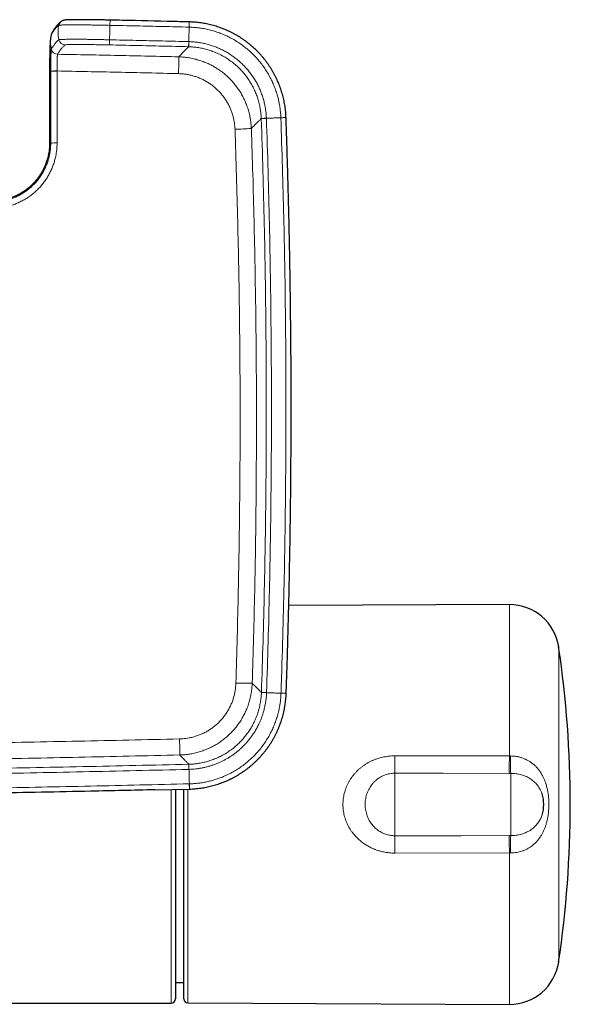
# Model space of a CAD drawing. Header units: millimetres. Extents: x 8 to 1132, y 12 to 2282.
# Tile 18 of 53: x 705 to 772, y 979 to 1098. Entities that reach past the tile are written whole.
import ezdxf

# ---------------------------------------------------------------- set-up
doc = ezdxf.new("R2010")
doc.units = ezdxf.units.MM

msp = doc.modelspace()

# ---------------------------------------------------------------- linework, layer by layer
at = {"color": 8, "linetype": 'Continuous', "lineweight": 0}
for p, q in [((710.65, 1097.16), (710.65, 1097.16)), ((716.3, 1097.11), (716.31, 1097.74)), ((725.87, 1096.89), (725.88, 1097.52)), ((716.25, 1094.74), (716.26, 1095.36)), ((725.81, 1094.52), (725.82, 1095.14)), ((709.99, 1093.61), (709.99, 1093.61)), ((725.82, 1094.52), (725.81, 1094.52)), ((709.91, 1091.6), (709.91, 1091.59)), ((734.59, 1085.84), (735.21, 1085.86)), ((734.59, 1085.84), (734.59, 1085.85)), ((736.96, 1085.93), (737.58, 1085.95)), ((764.57, 1008.73), (764.57, 1027.04)), ((770.53, 1021.92), (770.53, 983.81)), ((734.61, 1016.42), (735.23, 1016.39)), ((734.61, 1016.41), (734.61, 1016.42)), ((736.98, 1016.33), (737.6, 1016.31)), ((725.83, 1007.73), (725.85, 1007.11)), ((725.83, 1007.73), (725.84, 1007.73)), ((750.75, 1008.75), (764.57, 1008.73)), ((764.57, 1008.73), (764.69, 1008.73)), ((750.73, 1006.64), (750.73, 999.09)), ((764.73, 1006.63), (764.56, 1006.63)), ((764.73, 1006.63), (764.73, 999.1)), ((725.89, 1005.36), (725.9, 1004.73)), ((725.73, 1004.73), (725.73, 978.86)), ((764.56, 999.1), (764.73, 999.1)), ((764.57, 997), (750.75, 996.98)), ((764.69, 997), (764.57, 997)), ((764.57, 978.69), (764.57, 997))]:
    msp.add_line(p, q, dxfattribs=at)
at = {"color": 7, "linetype": 'Continuous', "lineweight": 30}
for p, q in [((725.89, 1097.52), (725.88, 1097.52)), ((709.19, 1095.92), (709.19, 1095.89)), ((709.28, 1096.18), (709.29, 1096.18)), ((709.29, 1096.2), (709.3, 1096.21)), ((709, 1091.57), (709.01, 1082.85)), ((737.58, 1085.95), (737.58, 1085.96)), ((764.57, 1027.04), (737.91, 1026.92)), ((737.6, 1016.3), (737.6, 1016.31)), ((721.72, 1004.63), (725.9, 1004.73)), ((725.23, 1002.87), (725.23, 1004.72)), ((725.9, 1004.73), (725.91, 1004.73)), ((725.23, 979.36), (725.23, 1002.87)), ((724.21, 981.35), (725.23, 981.35)), ((640.59, 978.85), (723.71, 978.85)), ((725.73, 978.86), (764.57, 978.69))]:
    msp.add_line(p, q, dxfattribs=at)
at = {"color": 7, "linetype": 'Continuous', "lineweight": 30, "flags": 128}
msp.add_lwpolyline([(710.43, 1097.59), (710.44, 1097.6), (710.53, 1097.65)], dxfattribs=at)
at = {"color": 8, "linetype": 'Continuous', "lineweight": 0, "flags": 128}
for points in [[(725.88, 1096.89), (725.88, 1096.99), (725.88, 1097.08), (725.88, 1097.17), (725.89, 1097.25), (725.89, 1097.32), (725.89, 1097.38), (725.89, 1097.43), (725.89, 1097.47), (725.89, 1097.5), (725.89, 1097.52), (725.89, 1097.52)], [(725.82, 1094.52), (725.82, 1094.53), (725.82, 1094.55), (725.82, 1094.58), (725.82, 1094.62), (725.82, 1094.67), (725.82, 1094.73), (725.83, 1094.8), (725.83, 1094.88), (725.83, 1094.96), (725.83, 1095.05), (725.84, 1095.14)], [(734.59, 1085.85), (734.59, 1085.85), (734.61, 1085.85), (734.64, 1085.85), (734.68, 1085.86), (734.73, 1085.86), (734.8, 1085.86), (734.87, 1085.86), (734.94, 1085.87), (735.03, 1085.87), (735.11, 1085.87), (735.21, 1085.88)], [(736.96, 1085.94), (737.05, 1085.94), (737.14, 1085.94), (737.23, 1085.95), (737.31, 1085.95), (737.38, 1085.95), (737.44, 1085.95), (737.49, 1085.96), (737.53, 1085.96), (737.56, 1085.96), (737.58, 1085.96), (737.58, 1085.96)], [(734.61, 1016.41), (734.61, 1016.41), (734.63, 1016.41), (734.66, 1016.4), (734.7, 1016.4), (734.76, 1016.4), (734.82, 1016.4), (734.89, 1016.4), (734.96, 1016.39), (735.05, 1016.39), (735.14, 1016.39), (735.23, 1016.38)], [(736.98, 1016.32), (737.07, 1016.32), (737.16, 1016.32), (737.25, 1016.31), (737.33, 1016.31), (737.4, 1016.31), (737.46, 1016.31), (737.51, 1016.3), (737.55, 1016.3), (737.58, 1016.3), (737.6, 1016.3), (737.6, 1016.3)], [(725.84, 1007.73), (725.84, 1007.72), (725.84, 1007.7), (725.84, 1007.67), (725.84, 1007.63), (725.84, 1007.58), (725.85, 1007.52), (725.85, 1007.45), (725.85, 1007.37), (725.85, 1007.29), (725.85, 1007.2), (725.86, 1007.11)], [(764.56, 1006.63), (756.56, 1006.64), (750.73, 1006.64)], [(725.9, 1005.36), (725.9, 1005.26), (725.9, 1005.17), (725.91, 1005.09), (725.91, 1005.01), (725.91, 1004.94), (725.91, 1004.87), (725.91, 1004.82), (725.91, 1004.78), (725.91, 1004.75), (725.91, 1004.74), (725.91, 1004.73)], [(750.73, 999.09), (758.73, 999.09), (764.56, 999.1)]]:
    msp.add_lwpolyline(points, dxfattribs=at)
at = {"color": 8, "linetype": 'Continuous', "lineweight": 0}
for centre, radius, start, end in [((710.9, 1096.94), 0.799, 125.9707, 167.622), ((709.99, 1095.81), 0.796, 150.8988, 167.6809), ((709.99, 1095.81), 0.795, 152.6547, 167.6898), ((710.91, 1095.54), 0.8, 192.8841, 268.7588), ((710, 1094.42), 0.801, 193.0223, 268.7229), ((710, 1094.41), 0.801, 193.0679, 268.7233), ((673.21, 1092.94), 51.41, 358.1362, 0.3994), ((709.75, 1066.4), 25.19, 89.6344, 91.3741), ((709.78, 1073.66), 17.92, 89.5812, 92.027), ((730.79, 1115.11), 30.58, 271.1717, 274.8714), ((709.78, 1065.9), 16.98, 89.5579, 92.1398), ((732.69, 1039.89), 22.37, 267.0222, 272.074), ((670.75, 1009.1), 53.99, 359.7349, 1.7975), ((534.22, 1009.04), 216.53, 359.3651, 359.9215), ((544.28, 1009.05), 220.29, 359.3696, 359.915), ((827.08, 1009.05), 62.39, 180.3001, 182.2264), ((534.21, 996.69), 216.54, 0.0785, 0.6349), ((544.28, 996.68), 220.29, 0.085, 0.6304), ((827.08, 996.68), 62.39, 177.7736, 179.6998)]:
    msp.add_arc(centre, radius, start, end, dxfattribs=at)
at = {"color": 7, "linetype": 'Continuous', "lineweight": 30}
for centre, radius, start, end in [((764.6, 1021.04), 6, 8.4268, 90.25), ((641.93, 1002.87), 130, 351.5732, 8.4268), ((764.73, 1002.87), 4, 341.2962, 18.6671), ((764.6, 984.69), 6, 269.75, 351.5732), ((723.71, 979.35), 0.5, 269.9906, 359.9888), ((725.73, 979.36), 0.5, 180, 269.75)]:
    msp.add_arc(centre, radius, start, end, dxfattribs=at)
at = {"color": 8, "linetype": 'Continuous', "lineweight": 0}
for points, knots in [([(710.12, 1097.11), (710.08, 1097.09), (710.01, 1097.03), (709.9, 1096.93), (709.78, 1096.81), (709.67, 1096.68), (709.56, 1096.53), (709.45, 1096.37), (709.33, 1096.19), (709.25, 1096.05), (709.21, 1095.98)], [0, 0, 0, 0, 0.123227, 0.246457, 0.369685, 0.492915, 0.616152, 0.739393, 0.869695, 1, 1, 1, 1]), ([(710.12, 1097.11), (710.1, 1097.01), (710.06, 1096.79), (710.03, 1096.46), (710.02, 1096.11), (710.05, 1095.74), (710.1, 1095.49), (710.13, 1095.36)], [0, 0, 0, 0, 0.1859693, 0.3729716, 0.5603762, 0.7808695, 1, 1, 1, 1]), ([(710.65, 1097.16), (710.65, 1097.16), (710.59, 1097.16), (710.47, 1097.15), (710.33, 1097.14), (710.23, 1097.14), (710.16, 1097.13), (710.13, 1097.12), (710.12, 1097.12), (710.12, 1097.11), (710.12, 1097.11)], [0, 0, 0, 0, 0.000025, 0.193254, 0.387565, 0.585216, 0.784003, 0.891895, 0.999975, 1, 1, 1, 1]), ([(716.3, 1097.11), (716.3, 1097.11), (716.16, 1097.12), (715.88, 1097.12), (715.44, 1097.13), (714.97, 1097.14), (714.56, 1097.14), (714.24, 1097.15), (713.99, 1097.15), (713.75, 1097.16), (713.46, 1097.16), (713.11, 1097.16), (712.72, 1097.17), (712.35, 1097.17), (712, 1097.17), (711.68, 1097.17), (711.38, 1097.17), (711.11, 1097.17), (710.91, 1097.16), (710.76, 1097.16), (710.68, 1097.16), (710.65, 1097.16), (710.65, 1097.16)], [0, 0, 0, 0, 0.000008, 0.058269, 0.116813, 0.187678, 0.259014, 0.295381, 0.33181, 0.368421, 0.405094, 0.469632, 0.534518, 0.600528, 0.666944, 0.731301, 0.796022, 0.861847, 0.928044, 0.963988, 0.999996, 1, 1, 1, 1]), ([(716.3, 1097.11), (716.3, 1097.01), (716.29, 1096.79), (716.28, 1096.46), (716.28, 1096.11), (716.27, 1095.74), (716.26, 1095.49), (716.26, 1095.36)], [0, 0, 0, 0, 0.185959, 0.372956, 0.56036, 0.780858, 1, 1, 1, 1]), ([(725.87, 1096.89), (724.81, 1096.92), (722.69, 1096.97), (719.5, 1097.04), (717.37, 1097.09), (716.3, 1097.11)], [0, 0, 0, 0, 0.331309, 0.665655, 1, 1, 1, 1]), ([(709.21, 1095.98), (709.19, 1095.87), (709.15, 1095.66), (709.12, 1095.33), (709.12, 1094.98), (709.15, 1094.61), (709.2, 1094.36), (709.22, 1094.23)], [0, 0, 0, 0, 0.185973, 0.372978, 0.560383, 0.780874, 1, 1, 1, 1]), ([(709.21, 1095.98), (709.21, 1095.98), (709.21, 1095.97), (709.2, 1095.96), (709.2, 1095.93), (709.19, 1095.92)], [0, 0, 0, 0, 0.000129, 0.703126, 1, 1, 1, 1]), ([(709.21, 1095.98), (709.21, 1095.98), (709.21, 1095.98), (709.21, 1095.98), (709.21, 1095.98)], [0, 0, 0, 0, 0.997687, 1, 1, 1, 1]), ([(725.88, 1096.89), (725.88, 1096.79), (725.87, 1096.57), (725.86, 1096.24), (725.85, 1095.89), (725.84, 1095.52), (725.84, 1095.27), (725.84, 1095.14)], [0, 0, 0, 0, 0.185959, 0.372956, 0.56036, 0.780858, 1, 1, 1, 1]), ([(725.88, 1096.89), (725.88, 1096.89), (725.87, 1096.89), (725.87, 1096.89), (725.87, 1096.89)], [0, 0, 0, 0, 0.006042, 1, 1, 1, 1]), ([(736.96, 1085.94), (736.96, 1085.94), (736.95, 1086.12), (736.93, 1086.5), (736.86, 1087.06), (736.77, 1087.62), (736.66, 1088.17), (736.51, 1088.73), (736.32, 1089.32), (736.09, 1089.91), (735.83, 1090.5), (735.53, 1091.06), (735.2, 1091.61), (734.85, 1092.14), (734.46, 1092.66), (734.04, 1093.15), (733.59, 1093.61), (733.12, 1094.06), (732.62, 1094.47), (732.09, 1094.86), (731.55, 1095.22), (730.99, 1095.54), (730.41, 1095.83), (729.83, 1096.09), (729.23, 1096.31), (728.61, 1096.49), (727.99, 1096.65), (727.41, 1096.76), (726.87, 1096.83), (726.38, 1096.87), (726.04, 1096.89), (725.88, 1096.89), (725.88, 1096.89)], [0, 0, 0, 0, 0.000003, 0.032762, 0.065582, 0.098421, 0.13124, 0.163999, 0.201102, 0.238321, 0.275599, 0.312878, 0.350098, 0.3872, 0.424726, 0.462281, 0.499807, 0.537694, 0.575675, 0.613687, 0.651667, 0.689554, 0.726697, 0.763956, 0.801275, 0.838593, 0.875851, 0.912993, 0.941989, 0.971, 0.999997, 1, 1, 1, 1]), ([(709.22, 1094.23), (709.26, 1094.3), (709.33, 1094.43), (709.45, 1094.61), (709.56, 1094.77), (709.67, 1094.91), (709.78, 1095.05), (709.89, 1095.17), (710.01, 1095.28), (710.09, 1095.33), (710.13, 1095.36)], [0, 0, 0, 0, 0.123482, 0.246967, 0.370451, 0.493934, 0.617428, 0.740922, 0.87046, 1, 1, 1, 1]), ([(710.89, 1094.74), (710.85, 1094.71), (710.77, 1094.65), (710.66, 1094.55), (710.54, 1094.43), (710.43, 1094.29), (710.32, 1094.15), (710.21, 1093.98), (710.1, 1093.81), (710.02, 1093.68), (709.99, 1093.61)], [0, 0, 0, 0, 0.129537, 0.259078, 0.382562, 0.506045, 0.629539, 0.753033, 0.876515, 1, 1, 1, 1]), ([(710.13, 1095.36), (710.13, 1095.36), (710.13, 1095.37), (710.15, 1095.38), (710.22, 1095.39), (710.33, 1095.39), (710.46, 1095.4), (710.62, 1095.41), (710.79, 1095.41), (710.99, 1095.42), (711.22, 1095.42), (711.47, 1095.42), (711.74, 1095.42), (712.03, 1095.42), (712.34, 1095.42), (712.67, 1095.42), (713.04, 1095.42), (713.46, 1095.42), (713.92, 1095.41), (714.39, 1095.4), (714.86, 1095.39), (715.33, 1095.39), (715.8, 1095.37), (716.11, 1095.37), (716.26, 1095.36), (716.26, 1095.36)], [0, 0, 0, 0, 0.000006, 0.049293, 0.098723, 0.148152, 0.197439, 0.241257, 0.285223, 0.329243, 0.373214, 0.417034, 0.460992, 0.505105, 0.549271, 0.593385, 0.637344, 0.690919, 0.74467, 0.798421, 0.851997, 0.901308, 0.950689, 0.999994, 1, 1, 1, 1]), ([(716.25, 1094.74), (716.11, 1094.75), (715.84, 1094.75), (715.44, 1094.76), (715.03, 1094.77), (714.62, 1094.77), (714.2, 1094.78), (713.8, 1094.78), (713.41, 1094.79), (713.03, 1094.79), (712.68, 1094.79), (712.36, 1094.79), (712.06, 1094.79), (711.79, 1094.79), (711.56, 1094.79), (711.35, 1094.78), (711.19, 1094.78), (711.06, 1094.77), (710.97, 1094.76), (710.91, 1094.75), (710.9, 1094.75), (710.89, 1094.74)], [0, 0, 0, 0, 0.049214, 0.098506, 0.14773, 0.201515, 0.255474, 0.309432, 0.363217, 0.41807, 0.473126, 0.528182, 0.583034, 0.637832, 0.692825, 0.747811, 0.8026, 0.85188, 0.901302, 0.950722, 1, 1, 1, 1]), ([(725.81, 1094.52), (724.75, 1094.55), (722.63, 1094.6), (719.45, 1094.67), (717.31, 1094.72), (716.25, 1094.74)], [0, 0, 0, 0, 0.331044, 0.665522, 1, 1, 1, 1]), ([(716.26, 1095.36), (717.33, 1095.34), (719.46, 1095.29), (722.65, 1095.22), (724.77, 1095.17), (725.82, 1095.14)], [0, 0, 0, 0, 0.334478, 0.668956, 1, 1, 1, 1]), ([(725.82, 1095.14), (725.83, 1095.14), (725.83, 1095.14), (725.84, 1095.14), (725.84, 1095.14)], [0, 0, 0, 0, 0.994255, 1, 1, 1, 1]), ([(725.84, 1095.14), (725.84, 1095.14), (726.01, 1095.14), (726.35, 1095.12), (726.87, 1095.06), (727.39, 1094.98), (727.91, 1094.87), (728.42, 1094.72), (728.93, 1094.55), (729.42, 1094.36), (729.91, 1094.13), (730.38, 1093.88), (730.85, 1093.59), (731.3, 1093.28), (731.73, 1092.94), (732.13, 1092.59), (732.51, 1092.22), (732.88, 1091.82), (733.22, 1091.4), (733.54, 1090.95), (733.84, 1090.5), (734.1, 1090.03), (734.34, 1089.55), (734.55, 1089.05), (734.73, 1088.54), (734.89, 1088.02), (735.01, 1087.53), (735.09, 1087.09), (735.14, 1086.68), (735.19, 1086.28), (735.2, 1086.01), (735.21, 1085.88), (735.21, 1085.88)], [0, 0, 0, 0, 0.000004, 0.035804, 0.071633, 0.107438, 0.144203, 0.180994, 0.217756, 0.254475, 0.291226, 0.327951, 0.365756, 0.403594, 0.441401, 0.478111, 0.51485, 0.551559, 0.589338, 0.627146, 0.664921, 0.70163, 0.738366, 0.775071, 0.812836, 0.850629, 0.888389, 0.916195, 0.944002, 0.971999, 0.999996, 1, 1, 1, 1]), ([(709.14, 1091.59), (709.14, 1091.59), (709.14, 1091.67), (709.14, 1091.83), (709.15, 1092.07), (709.16, 1092.3), (709.16, 1092.53), (709.16, 1092.74), (709.16, 1092.93), (709.16, 1093.12), (709.16, 1093.3), (709.17, 1093.46), (709.18, 1093.61), (709.18, 1093.74), (709.19, 1093.87), (709.19, 1093.97), (709.2, 1094.06), (709.21, 1094.13), (709.21, 1094.18), (709.22, 1094.22), (709.22, 1094.23), (709.22, 1094.23), (709.22, 1094.23)], [0, 0, 0, 0, 0.000015, 0.060518, 0.121034, 0.183882, 0.246753, 0.301367, 0.355969, 0.411967, 0.467953, 0.522871, 0.577807, 0.6343, 0.690783, 0.745813, 0.800842, 0.857591, 0.91435, 0.957065, 0.999985, 1, 1, 1, 1]), ([(709.22, 1094.23), (709.22, 1094.23), (709.22, 1094.23), (709.22, 1094.23), (709.22, 1094.23)], [0, 0, 0, 0, 0.002183, 1, 1, 1, 1]), ([(709.99, 1093.61), (709.98, 1093.6), (709.98, 1093.59), (709.97, 1093.53), (709.95, 1093.45), (709.94, 1093.34), (709.94, 1093.22), (709.93, 1093.07), (709.92, 1092.91), (709.92, 1092.73), (709.92, 1092.53), (709.92, 1092.32), (709.91, 1092.09), (709.91, 1091.84), (709.91, 1091.68), (709.91, 1091.6)], [0, 0, 0, 0, 0.0841349, 0.158435, 0.2329712, 0.3072637, 0.3815342, 0.456041, 0.5303047, 0.6044792, 0.6788956, 0.7530753, 0.8352806, 0.9178075, 1, 1, 1, 1]), ([(709.99, 1093.61), (712.42, 1093.57), (717.3, 1093.47), (722.18, 1093.36), (724.61, 1093.3)], [0, 0, 0, 0, 0.499999, 1, 1, 1, 1]), ([(724.61, 1093.3), (724.68, 1093.37), (724.82, 1093.51), (725, 1093.69), (725.17, 1093.87), (725.33, 1094.03), (725.48, 1094.18), (725.61, 1094.32), (725.73, 1094.44), (725.78, 1094.49), (725.81, 1094.52)], [0, 0, 0, 0, 0.112442, 0.224884, 0.337347, 0.44981, 0.587338, 0.724867, 0.862433, 1, 1, 1, 1]), ([(734.59, 1085.85), (734.58, 1086.02), (734.56, 1086.36), (734.5, 1086.86), (734.4, 1087.39), (734.27, 1087.95), (734.08, 1088.53), (733.86, 1089.09), (733.6, 1089.64), (733.31, 1090.17), (732.98, 1090.68), (732.61, 1091.17), (732.22, 1091.63), (731.79, 1092.06), (731.34, 1092.46), (730.85, 1092.83), (730.35, 1093.17), (729.82, 1093.48), (729.28, 1093.74), (728.72, 1093.97), (728.15, 1094.16), (727.58, 1094.31), (727, 1094.42), (726.41, 1094.5), (726.02, 1094.51), (725.82, 1094.52)], [0, 0, 0, 0, 0.037207, 0.074442, 0.111649, 0.15624, 0.200982, 0.245777, 0.29052, 0.33511, 0.379701, 0.424445, 0.46924, 0.513983, 0.558574, 0.603185, 0.647948, 0.692763, 0.737527, 0.782138, 0.825616, 0.869235, 0.912902, 0.956522, 1, 1, 1, 1]), ([(724.61, 1093.3), (724.82, 1093.29), (725.22, 1093.27), (725.82, 1093.2), (726.42, 1093.08), (727.01, 1092.92), (727.55, 1092.74), (728.05, 1092.53), (728.51, 1092.32), (728.95, 1092.07), (729.38, 1091.8), (729.8, 1091.51), (730.22, 1091.18), (730.65, 1090.79), (731.07, 1090.36), (731.46, 1089.89), (731.82, 1089.4), (732.15, 1088.89), (732.44, 1088.36), (732.69, 1087.81), (732.91, 1087.25), (733.09, 1086.67), (733.22, 1086.12), (733.31, 1085.6), (733.36, 1085.12), (733.38, 1084.8), (733.39, 1084.64)], [0, 0, 0, 0, 0.044608, 0.089368, 0.13418, 0.178939, 0.223547, 0.260729, 0.298029, 0.335389, 0.372749, 0.410049, 0.447231, 0.49177, 0.536461, 0.581203, 0.625894, 0.670433, 0.714877, 0.759473, 0.804121, 0.848717, 0.893162, 0.928766, 0.964396, 1, 1, 1, 1]), ([(709, 1091.57), (709.01, 1091.57), (709.01, 1091.58), (709.05, 1091.58), (709.11, 1091.59), (709.14, 1091.59)], [0, 0, 0, 0, 0.264608, 0.633488, 1, 1, 1, 1]), ([(709.14, 1091.57), (709.14, 1091.58), (709.14, 1091.58), (709.14, 1091.59), (709.14, 1091.59)], [0, 0, 0, 0, 0.9957203, 1, 1, 1, 1]), ([(709.15, 1082.87), (709.15, 1083.94), (709.15, 1086.07), (709.14, 1088.97), (709.14, 1090.81), (709.14, 1091.57)], [0, 0, 0, 0, 0.367599, 0.735198, 1, 1, 1, 1]), ([(709.91, 1091.59), (709.91, 1090.52), (709.91, 1088.68), (709.91, 1085.78), (709.91, 1083.95), (709.91, 1082.88)], [0, 0, 0, 0, 0.367627, 0.632401, 1, 1, 1, 1]), ([(724.59, 1091.27), (722.14, 1091.33), (717.25, 1091.44), (712.35, 1091.54), (709.91, 1091.59)], [0, 0, 0, 0, 0.4999991, 1, 1, 1, 1]), ([(731.42, 1084.53), (731.41, 1084.66), (731.4, 1084.91), (731.35, 1085.28), (731.28, 1085.69), (731.18, 1086.11), (731.05, 1086.56), (730.88, 1087), (730.68, 1087.43), (730.45, 1087.85), (730.2, 1088.24), (729.92, 1088.62), (729.61, 1088.98), (729.28, 1089.32), (728.93, 1089.64), (728.56, 1089.93), (728.17, 1090.2), (727.76, 1090.43), (727.34, 1090.65), (726.9, 1090.83), (726.45, 1090.98), (725.99, 1091.1), (725.53, 1091.19), (725.06, 1091.25), (724.75, 1091.26), (724.59, 1091.27)], [0, 0, 0, 0, 0.035603, 0.071231, 0.106834, 0.151269, 0.195856, 0.240494, 0.28508, 0.329514, 0.374043, 0.418723, 0.463456, 0.508137, 0.552666, 0.597299, 0.642086, 0.686926, 0.731713, 0.776347, 0.820976, 0.865757, 0.910589, 0.955371, 1, 1, 1, 1]), ([(734.59, 1085.84), (734.56, 1085.82), (734.5, 1085.76), (734.39, 1085.64), (734.25, 1085.51), (734.1, 1085.35), (733.94, 1085.19), (733.77, 1085.02), (733.59, 1084.84), (733.46, 1084.71), (733.39, 1084.64)], [0, 0, 0, 0, 0.138413, 0.276826, 0.415278, 0.553729, 0.665287, 0.776844, 0.888422, 1, 1, 1, 1]), ([(734.61, 1016.42), (734.67, 1018.47), (734.81, 1022.58), (734.96, 1028.76), (735.08, 1034.93), (735.16, 1041.17), (735.2, 1047.49), (735.2, 1053.88), (735.16, 1060.28), (735.08, 1066.67), (734.96, 1073.06), (734.8, 1079.45), (734.66, 1083.71), (734.59, 1085.84)], [0, 0, 0, 0, 0.088879, 0.177758, 0.26665, 0.355542, 0.447602, 0.539665, 0.631726, 0.723788, 0.815864, 0.907941, 1, 1, 1, 1]), ([(736.96, 1085.94), (736.85, 1085.93), (736.63, 1085.93), (736.31, 1085.91), (735.96, 1085.9), (735.59, 1085.89), (735.33, 1085.88), (735.21, 1085.88)], [0, 0, 0, 0, 0.1859594, 0.3729561, 0.5603598, 0.780858, 1, 1, 1, 1]), ([(735.21, 1085.88), (735.21, 1085.88), (735.21, 1085.87), (735.21, 1085.87), (735.21, 1085.86)], [0, 0, 0, 0, 0.005703, 1, 1, 1, 1]), ([(735.21, 1085.86), (735.28, 1083.73), (735.42, 1079.47), (735.58, 1073.08), (735.7, 1066.68), (735.78, 1060.28), (735.82, 1053.89), (735.82, 1047.49), (735.78, 1041.17), (735.7, 1034.92), (735.58, 1028.74), (735.43, 1022.57), (735.3, 1018.45), (735.23, 1016.39)], [0, 0, 0, 0, 0.092059, 0.184119, 0.276182, 0.368257, 0.460335, 0.552395, 0.644458, 0.733335, 0.822215, 0.911106, 1, 1, 1, 1]), ([(736.96, 1085.93), (736.96, 1085.93), (736.96, 1085.93), (736.96, 1085.94), (736.96, 1085.94)], [0, 0, 0, 0, 0.99401, 1, 1, 1, 1]), ([(736.98, 1016.33), (737.01, 1017.27), (737.11, 1020.34), (737.26, 1025.53), (737.4, 1031.93), (737.5, 1038.33), (737.56, 1044.73), (737.58, 1050.9), (737.56, 1056.83), (737.51, 1062.52), (737.43, 1068.22), (737.31, 1074.02), (737.16, 1079.92), (737.02, 1083.93), (736.96, 1085.93)], [0, 0, 0, 0, 0.040319, 0.132247, 0.22418, 0.316124, 0.408071, 0.5, 0.581851, 0.663705, 0.745545, 0.827388, 0.913693, 1, 1, 1, 1]), ([(731.52, 1017.55), (731.58, 1019.41), (731.69, 1023.13), (731.82, 1028.7), (731.92, 1034.28), (731.99, 1039.86), (732.03, 1045.44), (732.04, 1051.02), (732.01, 1056.6), (731.96, 1062.18), (731.87, 1067.77), (731.75, 1073.36), (731.6, 1078.95), (731.48, 1082.67), (731.42, 1084.53)], [0, 0, 0, 0, 0.083277, 0.166555, 0.249833, 0.333109, 0.416413, 0.499716, 0.582968, 0.666219, 0.749663, 0.833109, 0.916555, 1, 1, 1, 1]), ([(733.39, 1084.64), (733.45, 1082.78), (733.58, 1079.05), (733.72, 1073.46), (733.84, 1067.88), (733.93, 1062.29), (733.99, 1056.7), (734.01, 1051.11), (734, 1045.52), (733.97, 1039.92), (733.9, 1034.33), (733.8, 1028.73), (733.67, 1023.13), (733.55, 1019.4), (733.5, 1017.53)], [0, 0, 0, 0, 0.083277, 0.166555, 0.249833, 0.333109, 0.416413, 0.499716, 0.582968, 0.666219, 0.749663, 0.833109, 0.916555, 1, 1, 1, 1]), ([(709.91, 1082.88), (709.91, 1082.74), (709.91, 1082.44), (709.87, 1082), (709.81, 1081.57), (709.72, 1081.1), (709.59, 1080.62), (709.42, 1080.11), (709.22, 1079.62), (708.98, 1079.14), (708.71, 1078.67), (708.41, 1078.23), (708.08, 1077.81), (707.73, 1077.41), (707.35, 1077.03), (706.94, 1076.68), (706.51, 1076.36), (706.06, 1076.07), (705.59, 1075.82), (705.11, 1075.59), (704.61, 1075.39), (704.1, 1075.23), (703.58, 1075.11), (703.05, 1075.02), (702.52, 1074.96), (702.16, 1074.96), (701.99, 1074.95)], [0, 0, 0, 0, 0.035312, 0.070679, 0.106046, 0.141358, 0.184169, 0.227126, 0.270132, 0.313087, 0.355897, 0.398761, 0.441772, 0.484833, 0.527842, 0.570705, 0.613546, 0.656534, 0.69957, 0.742554, 0.785393, 0.828217, 0.871187, 0.914207, 0.957176, 1, 1, 1, 1]), ([(701.99, 1075.71), (701.99, 1075.71), (702.15, 1075.71), (702.47, 1075.72), (702.95, 1075.77), (703.43, 1075.85), (703.9, 1075.97), (704.36, 1076.11), (704.81, 1076.28), (705.25, 1076.49), (705.67, 1076.73), (706.08, 1076.99), (706.46, 1077.28), (706.83, 1077.59), (707.18, 1077.93), (707.5, 1078.29), (707.79, 1078.67), (708.06, 1079.07), (708.31, 1079.49), (708.52, 1079.92), (708.7, 1080.37), (708.86, 1080.83), (708.98, 1081.31), (709.08, 1081.81), (709.13, 1082.34), (709.15, 1082.69), (709.15, 1082.87), (709.15, 1082.87)], [0, 0, 0, 0, 0.0000053, 0.042829, 0.0857984, 0.1288183, 0.1717896, 0.2146149, 0.2574564, 0.3004436, 0.3434834, 0.3864765, 0.4293229, 0.4721845, 0.5151932, 0.5582529, 0.6012636, 0.6441269, 0.686934, 0.7298871, 0.7728905, 0.8158454, 0.8586541, 0.9057457, 0.9529025, 0.9999947, 1, 1, 1, 1]), ([(709.01, 1082.85), (709.01, 1082.85), (709.02, 1082.86), (709.06, 1082.86), (709.12, 1082.87), (709.15, 1082.87)], [0, 0, 0, 0, 0.254047, 0.628224, 1, 1, 1, 1]), ([(724.71, 1010.79), (724.84, 1010.79), (725.1, 1010.8), (725.48, 1010.85), (725.89, 1010.91), (726.32, 1011.01), (726.77, 1011.15), (727.21, 1011.31), (727.64, 1011.5), (728.06, 1011.72), (728.45, 1011.97), (728.84, 1012.25), (729.2, 1012.55), (729.54, 1012.88), (729.86, 1013.22), (730.15, 1013.59), (730.42, 1013.98), (730.66, 1014.39), (730.88, 1014.81), (731.06, 1015.24), (731.22, 1015.69), (731.34, 1016.15), (731.44, 1016.61), (731.5, 1017.08), (731.52, 1017.39), (731.52, 1017.55)], [0, 0, 0, 0, 0.036481, 0.07299, 0.109471, 0.153749, 0.198178, 0.242657, 0.287085, 0.331363, 0.375734, 0.420257, 0.464832, 0.509355, 0.553726, 0.598255, 0.642938, 0.687673, 0.732356, 0.776886, 0.821407, 0.866079, 0.910804, 0.955478, 1, 1, 1, 1]), ([(733.5, 1017.53), (733.49, 1017.33), (733.46, 1016.93), (733.38, 1016.33), (733.26, 1015.73), (733.1, 1015.15), (732.9, 1014.57), (732.66, 1014.02), (732.38, 1013.47), (732.07, 1012.95), (731.73, 1012.45), (731.35, 1011.98), (730.94, 1011.53), (730.5, 1011.12), (730.04, 1010.73), (729.55, 1010.37), (729.03, 1010.05), (728.5, 1009.77), (727.95, 1009.52), (727.38, 1009.31), (726.81, 1009.13), (726.25, 1009.01), (725.73, 1008.92), (725.23, 1008.87), (724.9, 1008.85), (724.74, 1008.85)], [0, 0, 0, 0, 0.044499, 0.089149, 0.13385, 0.1785, 0.222998, 0.267534, 0.312222, 0.356962, 0.40165, 0.446186, 0.490574, 0.535115, 0.579706, 0.624246, 0.668635, 0.71292, 0.757354, 0.80184, 0.846276, 0.890561, 0.927031, 0.963529, 1, 1, 1, 1]), ([(733.5, 1017.53), (733.56, 1017.47), (733.68, 1017.34), (733.85, 1017.18), (734.01, 1017.02), (734.16, 1016.87), (734.3, 1016.73), (734.42, 1016.6), (734.53, 1016.49), (734.58, 1016.44), (734.61, 1016.42)], [0, 0, 0, 0, 0.112806, 0.225612, 0.338436, 0.451261, 0.588429, 0.725596, 0.862798, 1, 1, 1, 1]), ([(725.84, 1007.73), (726.01, 1007.74), (726.35, 1007.75), (726.85, 1007.81), (727.38, 1007.9), (727.94, 1008.03), (728.52, 1008.21), (729.09, 1008.42), (729.65, 1008.67), (730.18, 1008.96), (730.69, 1009.29), (731.18, 1009.65), (731.65, 1010.04), (732.08, 1010.46), (732.49, 1010.91), (732.87, 1011.39), (733.21, 1011.89), (733.52, 1012.41), (733.79, 1012.96), (734.03, 1013.51), (734.22, 1014.08), (734.37, 1014.65), (734.49, 1015.23), (734.57, 1015.82), (734.6, 1016.21), (734.61, 1016.41)], [0, 0, 0, 0, 0.037325, 0.07468, 0.112005, 0.156578, 0.201303, 0.24608, 0.290805, 0.335377, 0.379951, 0.424676, 0.469453, 0.514179, 0.558752, 0.603345, 0.648091, 0.692888, 0.737633, 0.782226, 0.825687, 0.869289, 0.912938, 0.956539, 1, 1, 1, 1]), ([(735.23, 1016.38), (735.23, 1016.38), (735.22, 1016.25), (735.21, 1016), (735.17, 1015.56), (735.09, 1015.09), (734.99, 1014.57), (734.87, 1014.1), (734.74, 1013.68), (734.6, 1013.3), (734.46, 1012.93), (734.27, 1012.52), (734.04, 1012.08), (733.77, 1011.62), (733.49, 1011.2), (733.22, 1010.84), (732.96, 1010.52), (732.7, 1010.22), (732.42, 1009.93), (732.13, 1009.65), (731.83, 1009.38), (731.51, 1009.13), (731.18, 1008.88), (730.84, 1008.65), (730.49, 1008.43), (730.14, 1008.24), (729.79, 1008.06), (729.42, 1007.89), (729.05, 1007.74), (728.66, 1007.6), (728.27, 1007.48), (727.87, 1007.37), (727.47, 1007.29), (727.07, 1007.22), (726.67, 1007.16), (726.26, 1007.13), (725.99, 1007.11), (725.86, 1007.11), (725.86, 1007.11)], [0, 0, 0, 0, 0.000004, 0.02676, 0.053517, 0.089784, 0.126077, 0.162345, 0.190004, 0.217662, 0.245101, 0.27254, 0.309786, 0.347059, 0.384301, 0.412761, 0.441221, 0.468654, 0.496085, 0.523712, 0.55134, 0.579566, 0.60779, 0.636225, 0.66466, 0.692093, 0.719526, 0.747146, 0.774767, 0.802984, 0.831201, 0.85962, 0.888037, 0.915907, 0.943896, 0.971885, 0.999996, 1, 1, 1, 1]), ([(725.9, 1005.36), (725.9, 1005.36), (726.09, 1005.36), (726.46, 1005.38), (727.02, 1005.44), (727.58, 1005.52), (728.13, 1005.63), (728.7, 1005.78), (729.29, 1005.96), (729.89, 1006.18), (730.47, 1006.44), (731.04, 1006.73), (731.6, 1007.05), (732.13, 1007.4), (732.65, 1007.79), (733.14, 1008.2), (733.62, 1008.64), (734.06, 1009.11), (734.49, 1009.61), (734.88, 1010.13), (735.24, 1010.67), (735.57, 1011.22), (735.87, 1011.8), (736.13, 1012.38), (736.35, 1012.98), (736.55, 1013.59), (736.71, 1014.21), (736.82, 1014.79), (736.9, 1015.33), (736.95, 1015.83), (736.97, 1016.16), (736.98, 1016.32), (736.98, 1016.32)], [0, 0, 0, 0, 0.000003, 0.032793, 0.065642, 0.098512, 0.131362, 0.164152, 0.201239, 0.238444, 0.275708, 0.312972, 0.350177, 0.387266, 0.424769, 0.462303, 0.499806, 0.537678, 0.575643, 0.61364, 0.651605, 0.689476, 0.726604, 0.763848, 0.801152, 0.838455, 0.875699, 0.912826, 0.941878, 0.970944, 0.999997, 1, 1, 1, 1]), ([(735.23, 1016.39), (735.23, 1016.39), (735.23, 1016.39), (735.23, 1016.38), (735.23, 1016.38)], [0, 0, 0, 0, 0.9943, 1, 1, 1, 1]), ([(736.98, 1016.32), (736.87, 1016.33), (736.65, 1016.33), (736.33, 1016.35), (735.98, 1016.36), (735.61, 1016.37), (735.35, 1016.38), (735.23, 1016.38)], [0, 0, 0, 0, 0.1859594, 0.3729561, 0.5603598, 0.780858, 1, 1, 1, 1]), ([(736.98, 1016.32), (736.98, 1016.32), (736.98, 1016.33), (736.98, 1016.33), (736.98, 1016.33)], [0, 0, 0, 0, 0.005987, 1, 1, 1, 1]), ([(642.36, 1009.68), (645.38, 1009.7), (652.46, 1009.72), (663.61, 1009.81), (675.83, 1009.93), (688.05, 1010.09), (700.27, 1010.29), (712.49, 1010.52), (720.64, 1010.7), (724.71, 1010.79)], [0, 0, 0, 0, 0.109724, 0.258025, 0.406326, 0.554723, 0.703119, 0.851515, 1, 1, 1, 1]), ([(724.74, 1008.85), (720.67, 1008.76), (712.53, 1008.57), (700.32, 1008.34), (688.11, 1008.15), (675.9, 1007.99), (663.69, 1007.86), (652.44, 1007.78), (645.27, 1007.75), (642.17, 1007.74)], [0, 0, 0, 0, 0.147881, 0.295763, 0.443645, 0.591526, 0.739416, 0.887306, 1, 1, 1, 1]), ([(725.83, 1007.73), (725.81, 1007.76), (725.75, 1007.81), (725.65, 1007.92), (725.52, 1008.04), (725.39, 1008.19), (725.24, 1008.34), (725.09, 1008.49), (724.92, 1008.66), (724.8, 1008.78), (724.74, 1008.85)], [0, 0, 0, 0, 0.137638, 0.275275, 0.412947, 0.550618, 0.662955, 0.775291, 0.887645, 1, 1, 1, 1]), ([(642.05, 1006.57), (642.25, 1006.57), (646.72, 1006.58), (655.46, 1006.63), (668.25, 1006.74), (681.05, 1006.89), (693.84, 1007.08), (706.64, 1007.31), (717.3, 1007.53), (723.7, 1007.68), (725.83, 1007.73)], [0, 0, 0, 0, 0.00726, 0.159988, 0.312718, 0.465447, 0.618177, 0.770906, 0.923636, 1, 1, 1, 1]), ([(750.75, 996.98), (750.58, 996.99), (750.25, 996.99), (749.75, 997.05), (749.25, 997.14), (748.77, 997.27), (748.3, 997.43), (747.85, 997.63), (747.42, 997.86), (747, 998.12), (746.62, 998.41), (746.25, 998.73), (745.92, 999.08), (745.64, 999.41), (745.42, 999.72), (745.25, 1000), (745.09, 1000.28), (744.95, 1000.58), (744.82, 1000.89), (744.71, 1001.21), (744.62, 1001.53), (744.55, 1001.85), (744.5, 1002.18), (744.47, 1002.52), (744.46, 1002.86), (744.47, 1003.2), (744.5, 1003.54), (744.55, 1003.88), (744.62, 1004.21), (744.72, 1004.55), (744.83, 1004.88), (744.97, 1005.2), (745.12, 1005.51), (745.29, 1005.81), (745.48, 1006.1), (745.69, 1006.39), (745.93, 1006.66), (746.17, 1006.92), (746.43, 1007.16), (746.7, 1007.38), (746.98, 1007.59), (747.28, 1007.79), (747.6, 1007.97), (747.92, 1008.13), (748.24, 1008.27), (748.57, 1008.39), (748.9, 1008.5), (749.24, 1008.58), (749.59, 1008.65), (749.96, 1008.71), (750.34, 1008.74), (750.61, 1008.75), (750.75, 1008.75)], [0, 0, 0, 0, 0.025933, 0.051866, 0.078421, 0.104976, 0.130313, 0.15565, 0.181594, 0.207538, 0.232574, 0.257608, 0.283291, 0.308973, 0.32594, 0.34292, 0.359886, 0.377371, 0.394871, 0.412356, 0.429614, 0.446888, 0.464147, 0.482006, 0.499882, 0.517741, 0.535365, 0.553005, 0.570629, 0.588885, 0.60716, 0.625417, 0.643524, 0.661647, 0.679755, 0.698475, 0.717212, 0.735933, 0.754339, 0.77276, 0.791166, 0.810133, 0.829116, 0.848083, 0.866169, 0.884268, 0.902355, 0.920927, 0.939514, 0.958086, 0.979004, 1, 1, 1, 1]), ([(764.69, 1008.73), (764.81, 1008.73), (765.07, 1008.72), (765.45, 1008.67), (765.82, 1008.59), (766.19, 1008.48), (766.55, 1008.33), (766.89, 1008.15), (767.22, 1007.94), (767.53, 1007.69), (767.83, 1007.41), (768.1, 1007.09), (768.35, 1006.75), (768.53, 1006.43), (768.69, 1006.13), (768.81, 1005.84), (768.95, 1005.47), (769.08, 1005.04), (769.19, 1004.59), (769.26, 1004.16), (769.31, 1003.75), (769.34, 1003.34), (769.35, 1002.93), (769.35, 1002.52), (769.32, 1002.1), (769.28, 1001.69), (769.22, 1001.3), (769.14, 1000.91), (769.04, 1000.55), (768.93, 1000.19), (768.79, 999.83), (768.63, 999.48), (768.45, 999.15), (768.23, 998.82), (767.99, 998.51), (767.73, 998.22), (767.46, 997.98), (767.19, 997.78), (766.97, 997.63), (766.71, 997.48), (766.42, 997.34), (766.08, 997.22), (765.77, 997.12), (765.51, 997.07), (765.24, 997.03), (764.98, 997.01), (764.79, 997), (764.69, 997)], [0, 0, 0, 0, 0.022015, 0.04424, 0.066903, 0.089786, 0.112672, 0.135768, 0.159174, 0.182994, 0.208032, 0.233276, 0.259114, 0.285136, 0.299298, 0.320621, 0.342026, 0.371133, 0.400418, 0.424197, 0.448061, 0.472181, 0.496386, 0.520266, 0.544228, 0.568443, 0.592747, 0.615036, 0.6374, 0.659925, 0.682536, 0.705793, 0.729164, 0.752723, 0.776551, 0.800202, 0.82422, 0.842438, 0.860746, 0.873083, 0.895838, 0.9188, 0.936338, 0.953978, 0.965885, 0.982894, 1, 1, 1, 1]), ([(725.85, 1007.11), (723.71, 1007.06), (717.32, 1006.91), (706.65, 1006.68), (693.86, 1006.45), (681.06, 1006.27), (668.26, 1006.12), (655.46, 1006.01), (646.7, 1005.96), (642.21, 1005.94), (641.99, 1005.94)], [0, 0, 0, 0, 0.076305, 0.228916, 0.381529, 0.534139, 0.686752, 0.839363, 0.991975, 1, 1, 1, 1]), ([(725.86, 1007.11), (725.86, 1007.11), (725.85, 1007.11), (725.85, 1007.11), (725.85, 1007.11)], [0, 0, 0, 0, 0.005742, 1, 1, 1, 1]), ([(725.9, 1005.36), (725.9, 1005.47), (725.89, 1005.68), (725.88, 1006.01), (725.87, 1006.36), (725.87, 1006.73), (725.86, 1006.98), (725.86, 1007.11)], [0, 0, 0, 0, 0.185959, 0.372956, 0.56036, 0.780858, 1, 1, 1, 1]), ([(750.73, 1006.64), (750.66, 1006.64), (750.5, 1006.64), (750.25, 1006.61), (749.98, 1006.57), (749.69, 1006.49), (749.4, 1006.38), (749.12, 1006.25), (748.85, 1006.09), (748.59, 1005.91), (748.34, 1005.7), (748.12, 1005.47), (747.91, 1005.22), (747.73, 1004.95), (747.57, 1004.67), (747.43, 1004.37), (747.32, 1004.06), (747.24, 1003.74), (747.18, 1003.42), (747.15, 1003.09), (747.14, 1002.76), (747.16, 1002.44), (747.21, 1002.12), (747.28, 1001.81), (747.38, 1001.51), (747.49, 1001.22), (747.63, 1000.94), (747.79, 1000.68), (747.97, 1000.44), (748.16, 1000.22), (748.36, 1000.01), (748.59, 999.82), (748.82, 999.65), (749.07, 999.51), (749.33, 999.38), (749.6, 999.27), (749.87, 999.19), (750.15, 999.13), (750.44, 999.09), (750.64, 999.09), (750.73, 999.09)], [0, 0, 0, 0, 0.019727, 0.039548, 0.06534, 0.091133, 0.117771, 0.144411, 0.171549, 0.198688, 0.226712, 0.254738, 0.282577, 0.310417, 0.339115, 0.367814, 0.395743, 0.423672, 0.452419, 0.481166, 0.508645, 0.536124, 0.564373, 0.592623, 0.619061, 0.645498, 0.672641, 0.699783, 0.72486, 0.749937, 0.77566, 0.801383, 0.825858, 0.850332, 0.875476, 0.90062, 0.925098, 0.949576, 0.974788, 1, 1, 1, 1]), ([(768.52, 1004.14), (768.51, 1004.17), (768.47, 1004.3), (768.38, 1004.52), (768.23, 1004.8), (768.06, 1005.07), (767.87, 1005.31), (767.66, 1005.54), (767.42, 1005.74), (767.17, 1005.93), (766.91, 1006.09), (766.63, 1006.24), (766.33, 1006.36), (766.03, 1006.46), (765.71, 1006.54), (765.4, 1006.59), (765.07, 1006.63), (764.85, 1006.63), (764.73, 1006.63)], [0, 0, 0, 0, 0.016513, 0.082233, 0.149728, 0.217787, 0.282396, 0.347453, 0.413895, 0.480812, 0.544577, 0.609217, 0.674306, 0.74032, 0.804079, 0.868754, 0.933896, 1, 1, 1, 1]), ([(641.81, 1004.19), (642.69, 1004.2), (647.84, 1004.21), (657.26, 1004.27), (667.93, 1004.37), (678.59, 1004.49), (689.26, 1004.63), (701.76, 1004.84), (713.97, 1005.08), (721.92, 1005.27), (725.89, 1005.36)], [0, 0, 0, 0, 0.031537, 0.183754, 0.335972, 0.412081, 0.564299, 0.716516, 0.858257, 1, 1, 1, 1]), ([(725.89, 1005.36), (725.89, 1005.36), (725.9, 1005.36), (725.9, 1005.36), (725.9, 1005.36)], [0, 0, 0, 0, 0.993961, 1, 1, 1, 1]), ([(723.71, 978.85), (723.71, 978.85), (723.71, 978.85), (723.71, 978.89), (723.71, 978.97), (723.71, 979.07), (723.71, 979.17), (723.71, 979.29), (723.71, 979.43), (723.71, 979.59), (723.71, 979.8), (723.71, 980.06), (723.71, 980.35), (723.71, 980.64), (723.71, 980.9), (723.71, 981.18), (723.71, 981.48), (723.71, 981.8), (723.71, 982.14), (723.71, 982.49), (723.71, 982.86), (723.71, 983.31), (723.71, 983.84), (723.71, 984.39), (723.71, 984.9), (723.71, 985.35), (723.71, 985.81), (723.71, 986.3), (723.71, 986.8), (723.71, 987.31), (723.71, 987.84), (723.71, 988.38), (723.71, 988.94), (723.71, 989.52), (723.71, 990.11), (723.71, 990.71), (723.71, 991.33), (723.71, 991.96), (723.71, 992.6), (723.71, 993.26), (723.71, 993.93), (723.71, 994.61), (723.71, 995.3), (723.71, 996), (723.71, 996.7), (723.71, 997.39), (723.71, 998.07), (723.71, 998.76), (723.71, 999.46), (723.71, 1000.16), (723.71, 1000.86), (723.71, 1001.58), (723.71, 1002.3), (723.71, 1003.02), (723.71, 1003.75), (723.71, 1004.3), (723.71, 1004.61), (723.71, 1004.68)], [0, 0, 0, 0, 0.01494, 0.040242, 0.065545, 0.082779, 0.100016, 0.11725, 0.134608, 0.15197, 0.169329, 0.194429, 0.219528, 0.236378, 0.253231, 0.270081, 0.287298, 0.304518, 0.321735, 0.339076, 0.356421, 0.373762, 0.398895, 0.424028, 0.440899, 0.457773, 0.474644, 0.491884, 0.509127, 0.526367, 0.543735, 0.561106, 0.578474, 0.596293, 0.614116, 0.631936, 0.649894, 0.667855, 0.685813, 0.704215, 0.722621, 0.741022, 0.75958, 0.778142, 0.7967, 0.814395, 0.832094, 0.849789, 0.867619, 0.885453, 0.903284, 0.921534, 0.939789, 0.958039, 0.976419, 0.994803, 1, 1, 1, 1]), ([(764.73, 999.1), (764.82, 999.1), (764.99, 999.1), (765.26, 999.12), (765.56, 999.16), (765.88, 999.23), (766.2, 999.32), (766.51, 999.44), (766.8, 999.58), (767.07, 999.73), (767.33, 999.91), (767.56, 1000.1), (767.76, 1000.3), (767.94, 1000.51), (768.11, 1000.73), (768.25, 1000.96), (768.36, 1001.18), (768.45, 1001.39), (768.5, 1001.52), (768.52, 1001.58)], [0, 0, 0, 0, 0.049501, 0.099212, 0.164414, 0.230094, 0.297273, 0.364967, 0.429255, 0.493982, 0.560077, 0.626641, 0.684262, 0.742523, 0.801112, 0.86038, 0.910632, 0.961391, 1, 1, 1, 1])]:
    msp.add_open_spline(points, degree=3, knots=knots, dxfattribs=at)
at = {"color": 7, "linetype": 'Continuous', "lineweight": 30}
for points, knots in [([(710.4, 1097.57), (710.4, 1097.57), (710.36, 1097.54), (710.28, 1097.48), (710.16, 1097.37), (710.05, 1097.25), (709.93, 1097.13), (709.82, 1096.99), (709.71, 1096.85), (709.59, 1096.68), (709.48, 1096.51), (709.38, 1096.35), (709.32, 1096.24), (709.3, 1096.2)], [0, 0, 0, 0, 0.000096, 0.095176, 0.19267, 0.291836, 0.39204, 0.492779, 0.59376, 0.703716, 0.817708, 0.934207, 1, 1, 1, 1]), ([(716.31, 1097.74), (716.3, 1097.74), (716.22, 1097.74), (716.07, 1097.75), (715.86, 1097.75), (715.65, 1097.76), (715.44, 1097.76), (715.22, 1097.76), (715, 1097.77), (714.78, 1097.77), (714.56, 1097.77), (714.34, 1097.78), (714.13, 1097.78), (713.92, 1097.78), (713.72, 1097.79), (713.52, 1097.79), (713.33, 1097.79), (713.14, 1097.79), (712.96, 1097.79), (712.78, 1097.79), (712.61, 1097.79), (712.45, 1097.79), (712.29, 1097.79), (712.14, 1097.79), (712, 1097.79), (711.86, 1097.79), (711.73, 1097.79), (711.61, 1097.79), (711.5, 1097.78), (711.39, 1097.78), (711.29, 1097.78), (711.19, 1097.78), (711.1, 1097.77), (711.02, 1097.77), (710.94, 1097.76), (710.87, 1097.75), (710.8, 1097.74), (710.76, 1097.73), (710.71, 1097.72), (710.66, 1097.71), (710.6, 1097.68), (710.55, 1097.67), (710.53, 1097.65), (710.53, 1097.65)], [0, 0, 0, 0, 0.002849, 0.029398, 0.053022, 0.078684, 0.103304, 0.130413, 0.157559, 0.184738, 0.211937, 0.239143, 0.266341, 0.293519, 0.320664, 0.347767, 0.37482, 0.401816, 0.428751, 0.455624, 0.482438, 0.509199, 0.535871, 0.562739, 0.589743, 0.616889, 0.644187, 0.67165, 0.699301, 0.727179, 0.755349, 0.78393, 0.813144, 0.843448, 0.875976, 0.914792, 0.933624, 0.945852, 0.95804, 0.971331, 0.984404, 0.998844, 1, 1, 1, 1]), ([(725.88, 1097.52), (725.25, 1097.54), (722.55, 1097.6), (719.36, 1097.68), (716.8, 1097.73), (716.31, 1097.74)], [0, 0, 0, 0, 0.197571, 0.846355, 1, 1, 1, 1]), ([(737.58, 1085.96), (737.58, 1085.96), (737.58, 1086.08), (737.57, 1086.3), (737.54, 1086.64), (737.51, 1086.97), (737.46, 1087.31), (737.41, 1087.64), (737.34, 1087.97), (737.27, 1088.3), (737.19, 1088.63), (737.09, 1088.95), (736.99, 1089.27), (736.88, 1089.59), (736.76, 1089.91), (736.64, 1090.22), (736.5, 1090.53), (736.36, 1090.83), (736.2, 1091.13), (736.04, 1091.43), (735.87, 1091.72), (735.69, 1092.01), (735.51, 1092.29), (735.31, 1092.56), (735.11, 1092.84), (734.9, 1093.1), (734.69, 1093.36), (734.46, 1093.61), (734.23, 1093.86), (734, 1094.09), (733.75, 1094.33), (733.5, 1094.55), (733.24, 1094.77), (732.98, 1094.98), (732.71, 1095.19), (732.44, 1095.38), (732.16, 1095.57), (731.88, 1095.75), (731.59, 1095.92), (731.29, 1096.09), (730.99, 1096.24), (730.69, 1096.39), (730.38, 1096.53), (730.07, 1096.66), (729.76, 1096.78), (729.44, 1096.89), (729.12, 1097), (728.8, 1097.09), (728.47, 1097.18), (728.14, 1097.25), (727.81, 1097.32), (727.48, 1097.38), (727.14, 1097.43), (726.81, 1097.47), (726.47, 1097.49), (726.17, 1097.51), (725.98, 1097.52), (725.89, 1097.52)], [0, 0, 0, 0, 0.000485, 0.019026, 0.037592, 0.05618, 0.074784, 0.093399, 0.112049, 0.130558, 0.149104, 0.167732, 0.186413, 0.205118, 0.223814, 0.242466, 0.261045, 0.279525, 0.297994, 0.316574, 0.335202, 0.353864, 0.372544, 0.391225, 0.409891, 0.428525, 0.447115, 0.465639, 0.484186, 0.50277, 0.521381, 0.54001, 0.558646, 0.577276, 0.595888, 0.614472, 0.633042, 0.651541, 0.670093, 0.688719, 0.707392, 0.726087, 0.74477, 0.763411, 0.781982, 0.800466, 0.818941, 0.837492, 0.856115, 0.874788, 0.893486, 0.912183, 0.93085, 0.949465, 0.967992, 0.986438, 1, 1, 1, 1]), ([(709.19, 1095.89), (709.18, 1095.84), (709.16, 1095.75), (709.14, 1095.61), (709.12, 1095.49), (709.11, 1095.4), (709.1, 1095.33), (709.1, 1095.28), (709.09, 1095.22), (709.09, 1095.16), (709.08, 1095.08), (709.08, 1094.99), (709.07, 1094.87), (709.06, 1094.73), (709.05, 1094.59), (709.05, 1094.45), (709.04, 1094.32), (709.04, 1094.2), (709.04, 1094.08), (709.03, 1093.99), (709.03, 1093.92), (709.03, 1093.87), (709.03, 1093.82), (709.03, 1093.74), (709.02, 1093.64), (709.02, 1093.53), (709.02, 1093.39), (709.02, 1093.22), (709.01, 1093.04), (709.01, 1092.84), (709.01, 1092.64), (709.01, 1092.43), (709, 1092.23), (709, 1092.02), (709, 1091.8), (709, 1091.65), (709, 1091.57)], [0, 0, 0, 0, 0.032466, 0.06477, 0.091895, 0.114241, 0.132298, 0.147424, 0.161811, 0.186673, 0.210124, 0.23701, 0.278831, 0.32071, 0.361411, 0.403473, 0.432101, 0.462695, 0.493094, 0.516372, 0.529589, 0.538776, 0.551011, 0.569216, 0.590773, 0.616923, 0.647516, 0.682462, 0.721779, 0.758015, 0.797644, 0.841036, 0.876366, 0.914395, 0.95547, 1, 1, 1, 1]), ([(709.2, 1095.94), (709.2, 1095.94), (709.2, 1095.93), (709.2, 1095.93), (709.19, 1095.92)], [0, 0, 0, 0, 0.179456, 1, 1, 1, 1]), ([(709.27, 1096.15), (709.27, 1096.15), (709.26, 1096.13), (709.25, 1096.1), (709.23, 1096.06), (709.22, 1096.02), (709.21, 1095.98), (709.2, 1095.96), (709.2, 1095.95)], [0, 0, 0, 0, 0.05129, 0.211724, 0.382436, 0.572188, 0.791902, 1, 1, 1, 1]), ([(737.6, 1016.31), (737.61, 1016.42), (737.65, 1017.55), (737.72, 1019.7), (737.81, 1022.76), (737.89, 1025.84), (737.96, 1028.91), (738.02, 1031.99), (738.08, 1035.07), (738.12, 1038.15), (738.16, 1041.22), (738.18, 1044.3), (738.2, 1047.38), (738.2, 1050.46), (738.2, 1053.53), (738.19, 1056.61), (738.16, 1059.69), (738.13, 1062.77), (738.09, 1065.84), (738.04, 1068.92), (737.98, 1072), (737.91, 1075.08), (737.83, 1078.15), (737.74, 1081.23), (737.66, 1083.83), (737.6, 1085.4), (737.58, 1085.95)], [0, 0, 0, 0, 0.004573, 0.04862, 0.092649, 0.136801, 0.18099, 0.225179, 0.269368, 0.313556, 0.357745, 0.401934, 0.446125, 0.490316, 0.534504, 0.578693, 0.622883, 0.667073, 0.711263, 0.755453, 0.799642, 0.843831, 0.888019, 0.932213, 0.9764, 1, 1, 1, 1]), ([(709.01, 1082.85), (709.01, 1082.72), (709, 1082.47), (708.97, 1082.08), (708.92, 1081.71), (708.84, 1081.3), (708.73, 1080.86), (708.57, 1080.39), (708.38, 1079.93), (708.16, 1079.5), (707.92, 1079.09), (707.65, 1078.69), (707.36, 1078.32), (707.05, 1077.98), (706.71, 1077.66), (706.37, 1077.36), (706, 1077.09), (705.63, 1076.85), (705.25, 1076.63), (704.85, 1076.44), (704.43, 1076.27), (703.97, 1076.11), (703.48, 1075.99), (702.98, 1075.9), (702.49, 1075.85), (702.16, 1075.84), (702, 1075.84)], [0, 0, 0, 0, 0.035286, 0.069895, 0.104207, 0.138522, 0.18385, 0.228813, 0.273509, 0.317244, 0.360585, 0.403925, 0.446718, 0.48909, 0.531088, 0.572507, 0.613402, 0.653838, 0.693875, 0.733568, 0.77291, 0.81941, 0.865237, 0.910527, 0.955408, 1, 1, 1, 1]), ([(725.91, 1004.73), (725.92, 1004.73), (726.03, 1004.73), (726.26, 1004.74), (726.6, 1004.77), (726.93, 1004.8), (727.27, 1004.84), (727.6, 1004.89), (727.93, 1004.95), (728.26, 1005.02), (728.59, 1005.1), (728.91, 1005.19), (729.24, 1005.29), (729.56, 1005.39), (729.88, 1005.51), (730.19, 1005.63), (730.5, 1005.77), (730.8, 1005.91), (731.11, 1006.06), (731.4, 1006.21), (731.7, 1006.38), (731.98, 1006.56), (732.27, 1006.74), (732.55, 1006.93), (732.82, 1007.13), (733.09, 1007.34), (733.35, 1007.55), (733.6, 1007.77), (733.85, 1008), (734.09, 1008.23), (734.33, 1008.47), (734.55, 1008.72), (734.78, 1008.98), (734.99, 1009.24), (735.2, 1009.5), (735.4, 1009.78), (735.59, 1010.05), (735.77, 1010.33), (735.94, 1010.62), (736.11, 1010.91), (736.27, 1011.21), (736.42, 1011.51), (736.57, 1011.82), (736.7, 1012.13), (736.82, 1012.44), (736.94, 1012.76), (737.05, 1013.08), (737.14, 1013.4), (737.23, 1013.72), (737.31, 1014.05), (737.38, 1014.38), (737.44, 1014.72), (737.5, 1015.05), (737.54, 1015.38), (737.57, 1015.72), (737.59, 1016.02), (737.6, 1016.22), (737.6, 1016.3)], [0, 0, 0, 0, 0.000685, 0.01922, 0.037779, 0.056359, 0.074955, 0.093564, 0.112206, 0.130707, 0.149246, 0.167866, 0.18654, 0.205238, 0.223926, 0.242571, 0.261143, 0.279615, 0.298077, 0.316649, 0.33527, 0.353924, 0.372597, 0.391271, 0.409929, 0.428556, 0.447138, 0.465655, 0.484194, 0.502771, 0.521375, 0.539996, 0.558625, 0.577247, 0.595851, 0.614428, 0.632991, 0.651482, 0.670027, 0.688645, 0.707312, 0.725999, 0.744675, 0.763308, 0.781872, 0.800348, 0.818816, 0.837359, 0.855975, 0.87464, 0.893331, 0.912021, 0.930681, 0.949287, 0.967808, 0.986246, 1, 1, 1, 1]), ([(721.73, 1004.64), (719.15, 1004.58), (712.6, 1004.43), (701.77, 1004.21), (689.27, 1004), (678.6, 1003.86), (667.93, 1003.74), (657.26, 1003.64), (647.82, 1003.58), (642.65, 1003.57), (641.74, 1003.57)], [0, 0, 0, 0, 0.096851, 0.245864, 0.405888, 0.565914, 0.645926, 0.80595, 0.965976, 1, 1, 1, 1]), ([(724.21, 1004.69), (724.21, 1004.62), (724.21, 1004.32), (724.21, 1003.79), (724.21, 1003.1), (724.21, 1002.41), (724.21, 1001.72), (724.21, 1001.02), (724.21, 1000.32), (724.21, 999.62), (724.21, 998.92), (724.21, 998.22), (724.21, 997.53), (724.21, 996.84), (724.21, 996.17), (724.21, 995.51), (724.21, 994.86), (724.21, 994.21), (724.21, 993.57), (724.21, 992.93), (724.21, 992.29), (724.21, 991.66), (724.21, 991.04), (724.21, 990.42), (724.21, 989.82), (724.21, 989.16), (724.21, 988.44), (724.21, 987.69), (724.21, 986.95), (724.21, 986.32), (724.21, 985.78), (724.21, 985.33), (724.21, 984.89), (724.21, 984.46), (724.21, 984.05), (724.21, 983.6), (724.21, 983.11), (724.21, 982.6), (724.21, 982.12), (724.21, 981.72), (724.21, 981.4), (724.21, 981.13), (724.21, 980.89), (724.21, 980.66), (724.21, 980.44), (724.21, 980.22), (724.21, 980), (724.21, 979.79), (724.21, 979.62), (724.21, 979.5), (724.21, 979.43), (724.21, 979.38), (724.21, 979.35), (724.21, 979.35), (724.21, 979.35)], [0, 0, 0, 0, 0.005466, 0.023246, 0.041021, 0.058885, 0.076754, 0.094618, 0.112833, 0.131051, 0.149266, 0.167628, 0.185994, 0.204356, 0.222151, 0.23995, 0.257745, 0.275681, 0.293622, 0.311558, 0.329941, 0.348328, 0.366711, 0.385247, 0.403787, 0.422323, 0.447425, 0.472527, 0.497804, 0.523081, 0.5403, 0.557523, 0.574743, 0.592089, 0.609438, 0.626784, 0.651857, 0.67693, 0.702174, 0.727418, 0.744612, 0.76181, 0.779003, 0.796325, 0.81365, 0.830972, 0.856074, 0.881175, 0.906449, 0.931723, 0.948935, 0.96615, 0.983362, 1, 1, 1, 1])]:
    msp.add_open_spline(points, degree=3, knots=knots, dxfattribs=at)

doc.saveas('drawing.dxf')
